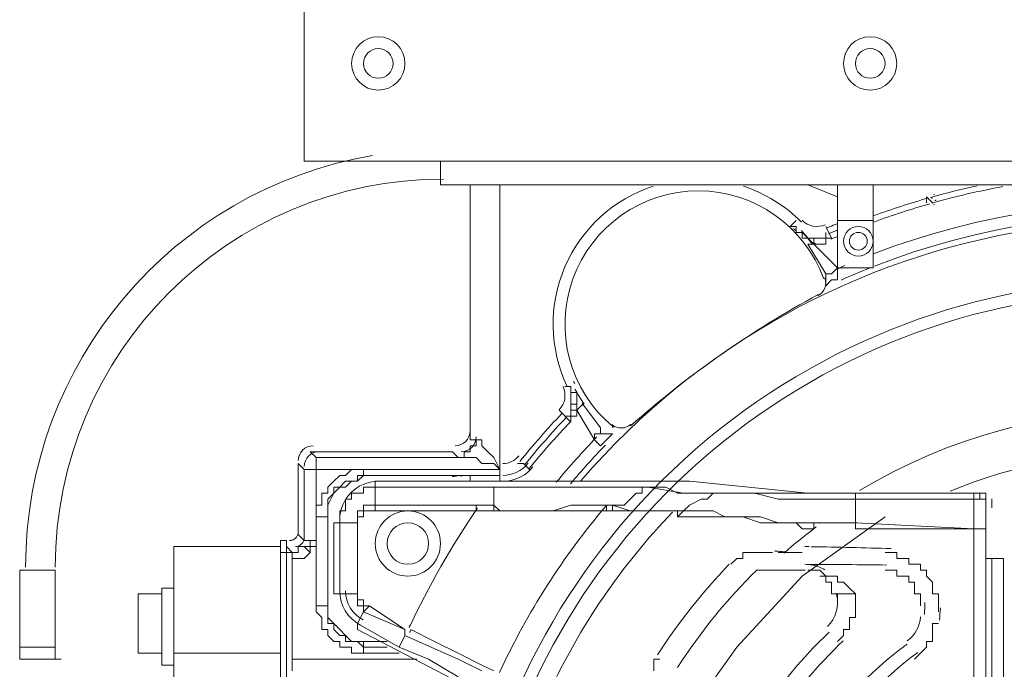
# Model space of a CAD drawing. Header units: millimetres. Extents: x 178516 to 426772, y -178579 to -115871.
# Tile 239 of 256: x 350720 to 351039, y -131538 to -131328. Entities that reach past the tile are written whole.
import ezdxf

# ---------------------------------------------------------------- set-up
doc = ezdxf.new("R2010")
doc.units = ezdxf.units.MM
doc.header["$MEASUREMENT"] = 0
doc.layers.get('0').update_dxf_attribs({"color": 252, "lineweight": 5})
doc.layers.add('Nowe_820-G Rysunki Obrazki_Nr_pióra__181', color=252, linetype='Continuous', lineweight=5)

# ---------------------------------------------------------------- blocks, each defined once
blk = doc.blocks.new('podkład 20251118')
at = {"layer": 'Nowe_820-G Rysunki Obrazki_Nr_pióra__181', "color": 252, "linetype": 'Continuous', "lineweight": 5}
for p, q in [((350812.23, -131373.44), (350812.23, -131313.92)), ((350812.23, -131373.44), (351357.51, -131373.44)), ((350856.39, -131381.12), (350856.39, -131373.44)), ((351313.35, -131381.12), (350856.39, -131381.12)), ((350865.99, -131408), (350865.99, -131381.12)), ((350865.99, -131463.68), (350865.99, -131381.12)), ((350875.59, -131477.12), (350875.59, -131381.12)), ((350985.03, -131384.96), (350975.43, -131381.12)), ((350985.03, -131381.12), (350985.03, -131408)), ((350996.55, -131381.12), (350996.55, -131408)), ((351013.83, -131384.96), (351015.75, -131386.88)), ((351015.75, -131386.88), (351013.83, -131384.96)), ((351013.83, -131384.96), (351013.83, -131386.88)), ((351016.41, -131387.41), (351016.07, -131387.51)), ((350969.67, -131394.56), (350971.59, -131392.64)), ((350971.59, -131394.56), (350969.67, -131394.56)), ((350971.59, -131396.48), (350971.59, -131394.56)), ((350981.19, -131394.56), (350983.11, -131398.4)), ((350985.03, -131392.64), (350996.55, -131392.64)), ((350985.03, -131392.64), (350996.55, -131392.64)), ((350971.59, -131396.48), (350973.51, -131396.48)), ((350971.59, -131396.48), (350973.51, -131396.48)), ((350973.51, -131396.48), (350971.59, -131396.48)), ((350973.51, -131396.48), (350973.51, -131398.4)), ((350973.51, -131396.48), (350973.51, -131398.4)), ((350975.43, -131398.4), (350973.51, -131396.48)), ((350973.51, -131398.4), (350975.43, -131398.4)), ((350973.51, -131398.4), (350977.35, -131398.4)), ((350975.43, -131398.4), (350977.35, -131400.32)), ((350977.35, -131398.4), (350975.43, -131398.4)), ((350977.35, -131398.4), (350977.35, -131400.32)), ((350977.35, -131398.4), (350977.35, -131400.32)), ((350981.19, -131398.4), (350977.35, -131398.4)), ((350981.19, -131396.48), (350981.19, -131398.4)), ((350981.19, -131400.32), (350981.19, -131398.4)), ((350981.19, -131398.4), (350983.11, -131398.4)), ((350977.35, -131400.32), (350975.43, -131400.32)), ((350981.19, -131409.92), (350975.43, -131400.32)), ((350985.03, -131408), (350977.35, -131400.32)), ((350977.35, -131400.32), (350981.19, -131400.32)), ((350865.99, -131423.36), (350865.99, -131408)), ((350985.03, -131408), (350983.11, -131409.92)), ((350985.03, -131408), (350985.03, -131411.84)), ((350985.03, -131408), (350996.55, -131408)), ((350983.11, -131409.92), (350981.19, -131409.92)), ((350981.19, -131409.92), (350981.19, -131413.76)), ((350981.19, -131413.76), (350983.11, -131411.84)), ((350983.11, -131411.84), (350985.03, -131411.84)), ((350865.99, -131461.76), (350865.99, -131423.36)), ((350898.63, -131446.4), (350896.71, -131446.4)), ((350898.63, -131446.4), (350898.63, -131448.32)), ((350898.63, -131452.16), (350898.63, -131446.4)), ((350898.63, -131446.4), (350898.63, -131452.16)), ((350898.63, -131448.32), (350900.55, -131448.32)), ((350900.55, -131448.32), (350900.55, -131454.08)), ((350900.55, -131452.16), (350898.63, -131452.16)), ((350898.63, -131452.16), (350898.63, -131456)), ((350900.55, -131454.08), (350902.47, -131452.16)), ((350900.55, -131454.08), (350900.55, -131452.16)), ((350902.47, -131452.16), (350908.23, -131459.84)), ((350898.63, -131457.92), (350894.79, -131454.08)), ((350898.63, -131456), (350896.71, -131456)), ((350900.55, -131454.08), (350898.63, -131454.08)), ((350900.55, -131456), (350898.63, -131456)), ((350898.63, -131456), (350898.63, -131457.92)), ((350900.55, -131454.08), (350906.31, -131463.68)), ((350900.55, -131454.08), (350900.55, -131456)), ((350865.99, -131463.68), (350865.99, -131461.76)), ((350906.31, -131463.68), (350906.31, -131461.76)), ((350906.31, -131461.76), (350908.23, -131461.76)), ((350908.23, -131461.76), (350908.23, -131459.84)), ((350908.23, -131461.76), (350908.23, -131459.84)), ((350912.07, -131461.76), (350908.23, -131461.76)), ((350910.15, -131463.68), (350912.07, -131461.76)), ((350867.91, -131463.68), (350865.99, -131463.68)), ((350867.91, -131465.6), (350865.99, -131465.6)), ((350865.99, -131465.6), (350865.99, -131467.52)), ((350867.91, -131463.68), (350867.91, -131465.6)), ((350869.83, -131463.68), (350867.91, -131463.68)), ((350869.83, -131465.6), (350869.83, -131463.68)), ((350871.75, -131467.52), (350869.83, -131465.6)), ((350906.31, -131463.68), (350908.23, -131465.6)), ((350908.23, -131465.6), (350910.15, -131463.68)), ((350814.15, -131467.52), (350816.07, -131469.44)), ((350814.15, -131467.52), (350860.23, -131467.52)), ((350862.15, -131469.44), (350860.23, -131467.52)), ((350865.99, -131467.52), (350864.07, -131467.52)), ((350864.07, -131467.52), (350864.07, -131469.44)), ((350873.67, -131469.44), (350871.75, -131467.52)), ((350810.31, -131471.36), (350810.31, -131494.4)), ((350810.31, -131471.36), (350812.23, -131473.28)), ((350816.07, -131469.44), (350816.07, -131473.28)), ((350816.07, -131469.44), (350862.15, -131469.44)), ((350864.07, -131469.44), (350862.15, -131469.44)), ((350864.07, -131469.44), (350862.15, -131469.44)), ((350865.99, -131469.44), (350864.07, -131469.44)), ((350867.91, -131469.44), (350865.99, -131469.44)), ((350869.83, -131471.36), (350867.91, -131469.44)), ((350873.67, -131471.36), (350869.83, -131471.36)), ((350875.59, -131473.28), (350873.67, -131469.44)), ((350875.59, -131473.28), (350873.67, -131471.36)), ((350883.27, -131471.36), (350881.35, -131471.36)), ((350885.19, -131473.28), (350883.27, -131471.36)), ((350812.23, -131496.32), (350812.23, -131473.28)), ((350812.23, -131473.28), (350816.07, -131473.28)), ((350816.07, -131517.44), (350816.07, -131473.28)), ((350875.59, -131473.28), (350816.07, -131473.28)), ((350821.83, -131477.12), (350823.75, -131475.2)), ((350823.75, -131475.2), (350825.67, -131475.2)), ((350825.67, -131475.2), (350827.59, -131473.28)), ((350827.59, -131473.28), (350829.51, -131473.28)), ((350829.51, -131473.28), (350831.43, -131473.28)), ((350829.51, -131477.12), (350829.51, -131475.2)), ((350829.51, -131475.2), (350831.43, -131475.2)), ((350831.43, -131475.2), (350829.51, -131477.12)), ((350831.43, -131475.2), (350831.43, -131473.28)), ((350831.43, -131473.28), (350875.59, -131473.28)), ((350831.43, -131475.2), (350860.23, -131475.2)), ((350831.43, -131475.2), (350864.07, -131475.2)), ((350866.87, -131473.28), (350865.82, -131473.28)), ((350865.99, -131477.12), (350865.99, -131475.2)), ((350875.59, -131475.2), (350865.99, -131475.2)), ((350819.91, -131479.04), (350821.83, -131477.12)), ((350823.75, -131479.04), (350825.67, -131477.12)), ((350825.67, -131477.12), (350827.59, -131477.12)), ((350827.59, -131477.12), (350825.67, -131479.04)), ((350827.59, -131477.12), (350829.51, -131477.12)), ((350829.51, -131477.12), (350827.59, -131477.12)), ((350835.27, -131477.12), (350835.27, -131479.04)), ((350925.51, -131477.12), (350835.27, -131477.12)), ((350937.03, -131477.12), (350925.51, -131477.12)), ((350937.03, -131477.12), (350975.43, -131480.96)), ((350817.99, -131484.8), (350817.99, -131480.96)), ((350817.99, -131480.96), (350819.91, -131480.96)), ((350819.91, -131480.96), (350819.91, -131479.04)), ((350819.91, -131482.88), (350821.83, -131480.96)), ((350821.83, -131480.96), (350819.91, -131484.8)), ((350821.83, -131480.96), (350821.83, -131479.04)), ((350821.83, -131479.04), (350823.75, -131479.04)), ((350823.75, -131479.04), (350821.83, -131480.96)), ((350825.67, -131479.04), (350823.75, -131479.04)), ((350827.59, -131482.88), (350827.59, -131480.96)), ((350827.59, -131480.96), (350829.51, -131480.96)), ((350829.51, -131480.96), (350831.43, -131480.96)), ((350831.43, -131480.96), (350831.43, -131479.04)), ((350831.43, -131479.04), (350833.35, -131479.04)), ((350833.35, -131479.04), (350835.27, -131479.04)), ((350835.27, -131484.8), (350835.27, -131479.04)), ((350873.67, -131479.04), (350835.27, -131479.04)), ((350923.59, -131479.04), (350835.27, -131479.04)), ((350873.67, -131484.8), (350873.67, -131479.04)), ((350923.59, -131479.04), (350873.67, -131479.04)), ((350917.83, -131482.88), (350919.75, -131480.96)), ((350919.75, -131480.96), (350921.67, -131480.96)), ((350921.67, -131480.96), (350921.67, -131479.04)), ((350921.67, -131479.04), (350923.59, -131479.04)), ((350923.59, -131479.04), (350929.35, -131479.04)), ((350935.11, -131480.96), (350923.59, -131479.04)), ((350929.35, -131479.04), (350933.19, -131480.96)), ((350933.19, -131480.96), (350938.95, -131480.96)), ((351029.19, -131480.96), (350935.11, -131480.96)), ((350938.95, -131480.96), (350946.63, -131480.96)), ((350942.79, -131482.88), (350944.71, -131480.96)), ((350944.71, -131480.96), (350946.63, -131480.96)), ((350946.63, -131480.96), (350948.55, -131480.96)), ((350948.55, -131480.96), (350950.47, -131480.96)), ((350950.47, -131480.96), (350954.31, -131480.96)), ((350954.31, -131480.96), (350958.15, -131480.96)), ((350958.15, -131480.96), (350965.83, -131482.88)), ((350975.43, -131480.96), (351033.03, -131480.96)), ((350990.79, -131482.88), (350990.79, -131480.96)), ((351031.11, -131480.96), (351029.19, -131480.96)), ((351029.19, -131482.88), (351029.19, -131480.96)), ((351030.31, -131480.96), (351030.15, -131480.96)), ((351031.11, -131480.96), (351031.11, -131482.88)), ((351031.11, -131482.88), (351031.11, -131480.96)), ((351033.03, -131480.96), (351033.03, -131484.8)), ((350816.07, -131488.64), (350816.07, -131484.8)), ((350816.07, -131484.8), (350817.99, -131484.8)), ((350819.91, -131488.64), (350819.91, -131482.88)), ((350819.91, -131484.8), (350819.91, -131486.72)), ((350825.67, -131484.8), (350825.67, -131482.88)), ((350825.67, -131482.88), (350827.59, -131482.88)), ((350825.67, -131486.72), (350825.67, -131484.8)), ((350835.27, -131484.8), (350831.43, -131484.8)), ((350831.43, -131484.8), (350831.43, -131486.72)), ((350835.27, -131484.8), (350835.27, -131486.72)), ((350867.91, -131484.8), (350835.27, -131484.8)), ((350867.91, -131484.8), (350867.91, -131486.72)), ((350867.91, -131484.8), (350873.67, -131484.8)), ((350873.67, -131484.8), (350875.59, -131486.72)), ((350873.67, -131484.8), (350873.67, -131486.72)), ((350892.87, -131486.72), (350898.63, -131484.8)), ((350898.63, -131484.8), (350902.47, -131484.8)), ((350902.47, -131484.8), (350906.31, -131484.8)), ((350906.31, -131484.8), (350908.23, -131484.8)), ((350908.23, -131484.8), (350910.15, -131484.8)), ((350910.15, -131484.8), (350912.07, -131484.8)), ((350910.15, -131484.8), (350910.15, -131486.72)), ((350917.83, -131486.72), (350912.07, -131484.8)), ((350912.07, -131484.8), (350915.91, -131484.8)), ((350912.07, -131484.8), (350912.07, -131486.72)), ((350915.91, -131484.8), (350917.83, -131482.88)), ((350935.11, -131486.72), (350937.03, -131484.8)), ((350937.03, -131484.8), (350940.87, -131482.88)), ((350940.87, -131482.88), (350942.79, -131482.88)), ((350965.83, -131482.88), (350971.59, -131482.88)), ((350971.59, -131482.88), (350977.35, -131482.88)), ((350977.35, -131482.88), (350990.79, -131482.88)), ((350990.79, -131490.56), (350990.79, -131482.88)), ((350990.79, -131482.88), (351029.19, -131482.88)), ((351029.19, -131482.88), (351029.19, -131492.48)), ((351031.11, -131482.88), (351029.19, -131482.88)), ((351033.03, -131482.88), (351029.19, -131482.88)), ((351033.03, -131482.88), (351031.11, -131482.88)), ((351033.03, -131484.8), (351033.03, -131482.88)), ((351033.03, -131484.8), (351033.03, -131482.88)), ((351033.03, -131484.8), (351033.03, -131492.48)), ((351034.95, -131482.74), (351034.95, -131485.76)), ((350819.91, -131486.72), (350819.91, -131488.64)), ((350823.75, -131488.64), (350823.75, -131486.72)), ((350823.75, -131486.72), (350825.67, -131486.72)), ((350831.43, -131486.72), (350829.51, -131486.72)), ((350829.51, -131486.72), (350829.51, -131488.64)), ((350831.43, -131488.64), (350831.43, -131486.72)), ((350831.43, -131486.72), (350833.35, -131486.72)), ((350833.35, -131486.72), (350835.27, -131486.72)), ((350867.91, -131486.72), (350835.27, -131486.72)), ((350867.91, -131486.72), (350873.67, -131486.72)), ((350873.67, -131486.72), (350910.15, -131486.72)), ((350875.59, -131486.72), (350892.87, -131486.72)), ((350910.15, -131486.72), (350912.07, -131486.72)), ((350912.07, -131486.72), (350931.27, -131486.72)), ((350935.11, -131486.72), (350917.83, -131486.72)), ((350931.27, -131486.72), (350933.19, -131486.72)), ((350933.19, -131486.72), (350933.19, -131488.64)), ((350935.11, -131486.72), (350933.19, -131488.64)), ((350938.95, -131486.72), (350935.11, -131486.72)), ((350944.71, -131486.72), (350938.95, -131486.72)), ((350948.55, -131488.64), (350944.71, -131486.72)), ((351033.03, -131486.72), (351033.03, -131498.24)), ((350819.91, -131488.64), (350816.07, -131488.64)), ((350819.91, -131488.64), (350819.91, -131517.44)), ((350819.91, -131517.44), (350819.91, -131488.64)), ((350821.83, -131513.6), (350821.83, -131490.56)), ((350821.83, -131490.56), (350823.75, -131490.56)), ((350823.75, -131490.56), (350823.75, -131488.64)), ((350829.51, -131490.56), (350823.75, -131490.56)), ((350823.75, -131513.6), (350823.75, -131490.56)), ((350829.51, -131488.64), (350829.51, -131490.56)), ((350829.51, -131490.56), (350829.51, -131488.64)), ((350829.51, -131488.64), (350831.43, -131488.64)), ((350829.51, -131490.56), (350829.51, -131513.6)), ((350829.51, -131513.6), (350829.51, -131490.56)), ((350933.19, -131488.64), (350954.31, -131488.64)), ((350960.07, -131488.64), (350948.55, -131488.64)), ((350954.31, -131488.64), (350960.07, -131490.56)), ((350965.83, -131490.56), (350960.07, -131488.64)), ((350960.07, -131490.56), (350971.59, -131490.56)), ((350990.79, -131490.56), (350965.83, -131490.56)), ((350971.59, -131490.56), (350973.51, -131492.48)), ((351000.39, -131488.64), (350973.51, -131507.84)), ((350977.35, -131490.56), (350977.35, -131492.48)), ((350990.79, -131490.56), (350990.79, -131492.48)), ((350990.79, -131490.56), (351029.19, -131492.48)), ((350812.23, -131496.32), (350810.31, -131494.4)), ((350973.51, -131492.48), (350977.35, -131492.48)), ((351029.19, -131492.48), (350990.79, -131492.48)), ((351029.19, -131557.76), (351029.19, -131492.48)), ((351029.19, -131492.48), (351033.03, -131492.48)), ((351029.19, -131492.48), (351033.03, -131492.48)), ((351033.03, -131557.76), (351033.03, -131492.48)), ((350804.55, -131496.32), (350804.55, -131542.4)), ((350806.47, -131496.32), (350804.55, -131496.32)), ((350806.47, -131496.32), (350806.47, -131540.48)), ((350816.07, -131496.32), (350812.23, -131496.32)), ((350816.07, -131496.32), (350814.15, -131496.32)), ((350814.15, -131496.32), (350814.15, -131498.24)), ((350816.07, -131498.24), (350816.07, -131496.32)), ((350769.99, -131498.24), (350769.99, -131540.48)), ((350804.55, -131498.24), (350769.99, -131498.24)), ((350806.47, -131500.16), (350804.55, -131500.16)), ((350808.39, -131500.16), (350806.47, -131498.24)), ((350806.47, -131500.16), (350808.39, -131500.16)), ((350808.39, -131500.16), (350806.47, -131500.16)), ((350808.39, -131500.16), (350808.39, -131502.08)), ((350810.31, -131500.16), (350808.39, -131500.16)), ((350808.39, -131502.08), (350808.39, -131500.16)), ((350812.23, -131498.24), (350810.31, -131498.24)), ((350810.31, -131498.24), (350810.31, -131500.16)), ((350812.23, -131498.24), (350814.15, -131500.16)), ((350814.15, -131498.24), (350812.23, -131498.24)), ((350812.23, -131502.08), (350814.15, -131500.16)), ((350814.15, -131500.16), (350814.15, -131498.24)), ((350814.15, -131498.24), (350816.07, -131498.24)), ((350963.91, -131500.16), (350954.31, -131500.16)), ((350954.31, -131500.16), (350954.31, -131502.08)), ((350973.51, -131500.16), (350965.83, -131500.16)), ((351002.31, -131500.16), (351000.39, -131500.16)), ((351004.23, -131500.16), (351002.31, -131500.16)), ((351004.23, -131502.08), (351004.23, -131500.16)), ((351033.03, -131502.08), (351033.03, -131498.24)), ((350808.39, -131502.08), (350808.39, -131534.72)), ((350808.39, -131502.08), (350812.23, -131502.08)), ((350952.39, -131502.08), (350950.47, -131504)), ((350954.31, -131502.08), (350952.39, -131502.08)), ((351006.15, -131502.08), (351004.23, -131502.08)), ((351008.07, -131502.08), (351006.15, -131502.08)), ((351008.07, -131504), (351008.07, -131502.08)), ((351009.99, -131504), (351008.07, -131504)), ((351011.91, -131504), (351009.99, -131504)), ((351011.91, -131505.92), (351011.91, -131504)), ((351034.95, -131502.08), (351033.03, -131502.08)), ((351034.95, -131502.08), (351034.95, -131768.96)), ((351038.79, -131502.08), (351034.95, -131502.08)), ((351038.79, -131502.08), (351038.79, -131770.88)), ((350720.07, -131505.92), (350720.07, -131530.88)), ((350720.07, -131505.92), (350731.59, -131505.92)), ((350731.59, -131505.92), (350731.59, -131530.88)), ((350973.51, -131505.92), (350965.83, -131505.92)), ((350977.35, -131505.92), (350975.43, -131505.92)), ((350979.27, -131505.92), (350977.35, -131505.92)), ((350981.19, -131507.84), (350979.27, -131505.92)), ((351002.31, -131505.92), (351000.39, -131505.92)), ((351004.23, -131505.92), (351002.31, -131505.92)), ((351004.23, -131507.84), (351004.23, -131505.92)), ((351013.83, -131505.92), (351011.91, -131505.92)), ((351013.83, -131507.84), (351013.83, -131505.92)), ((350973.51, -131507.84), (350952.39, -131530.88)), ((350979.27, -131507.84), (350981.19, -131507.84)), ((350983.11, -131507.84), (350981.19, -131507.84)), ((350981.19, -131507.84), (350981.19, -131509.76)), ((350981.19, -131509.76), (350983.11, -131509.76)), ((350985.03, -131507.84), (350983.11, -131507.84)), ((350983.11, -131509.76), (350983.11, -131511.68)), ((350985.03, -131509.76), (350985.03, -131507.84)), ((350986.95, -131509.76), (350985.03, -131509.76)), ((350988.87, -131511.68), (350986.95, -131509.76)), ((351006.15, -131507.84), (351004.23, -131507.84)), ((351008.07, -131507.84), (351006.15, -131507.84)), ((351008.07, -131509.76), (351008.07, -131507.84)), ((351009.99, -131509.76), (351008.07, -131509.76)), ((351009.99, -131513.6), (351009.99, -131509.76)), ((351015.75, -131509.76), (351013.83, -131507.84)), ((351015.75, -131513.6), (351015.75, -131509.76)), ((350758.47, -131532.8), (350758.47, -131513.6)), ((350766.15, -131513.6), (350758.47, -131513.6)), ((350766.15, -131536.64), (350766.15, -131511.68)), ((350769.99, -131511.68), (350766.15, -131511.68)), ((350766.15, -131532.8), (350766.15, -131513.6)), ((350821.83, -131513.6), (350823.75, -131513.6)), ((350829.51, -131513.6), (350823.75, -131513.6)), ((350829.51, -131513.6), (350829.51, -131517.44)), ((350829.51, -131515.52), (350829.51, -131513.6)), ((350983.11, -131511.68), (350983.11, -131513.6)), ((350983.11, -131513.6), (350985.03, -131513.6)), ((350985.03, -131515.52), (350985.03, -131513.6)), ((350985.03, -131513.6), (350990.79, -131513.6)), ((350985.03, -131513.6), (350985.03, -131515.52)), ((350990.79, -131513.6), (350988.87, -131511.68)), ((350990.79, -131515.52), (350990.79, -131513.6)), ((351011.91, -131513.6), (351009.99, -131513.6)), ((351011.91, -131517.44), (351011.91, -131513.6)), ((351017.67, -131513.6), (351015.75, -131513.6)), ((351017.67, -131519.36), (351017.67, -131513.6)), ((350831.43, -131515.52), (350829.51, -131515.52)), ((350831.43, -131517.44), (350831.43, -131515.52)), ((350990.79, -131517.44), (350990.79, -131515.52)), ((350819.91, -131517.44), (350816.07, -131517.44)), ((350816.07, -131519.36), (350816.07, -131517.44)), ((350817.99, -131521.28), (350816.07, -131519.36)), ((350819.91, -131519.36), (350819.91, -131517.44)), ((350819.91, -131517.44), (350819.91, -131521.28)), ((350819.91, -131521.28), (350819.91, -131519.36)), ((350829.51, -131517.44), (350831.43, -131517.44)), ((350831.43, -131519.36), (350829.51, -131523.2)), ((350831.43, -131519.36), (350833.35, -131517.44)), ((350831.43, -131517.44), (350831.43, -131519.36)), ((350833.35, -131517.44), (350831.43, -131517.44)), ((350831.43, -131519.36), (350844.87, -131525.12)), ((350844.87, -131525.12), (350833.35, -131517.44)), ((350990.79, -131519.36), (350990.79, -131517.44)), ((350990.79, -131521.28), (350990.79, -131519.36)), ((350817.99, -131523.2), (350817.99, -131521.28)), ((350817.99, -131525.12), (350817.99, -131523.2)), ((350819.91, -131523.2), (350819.91, -131521.28)), ((350819.91, -131521.28), (350821.83, -131523.2)), ((350821.83, -131523.2), (350819.91, -131523.2)), ((350821.83, -131525.12), (350821.83, -131523.2)), ((350821.83, -131523.2), (350823.75, -131525.12)), ((350842.95, -131530.88), (350829.51, -131523.2)), ((350829.51, -131523.2), (350829.51, -131525.12)), ((350988.87, -131523.2), (350988.87, -131521.28)), ((350988.87, -131521.28), (350990.79, -131521.28)), ((350988.87, -131525.12), (350988.87, -131523.2)), ((351015.75, -131525.12), (351015.75, -131523.2)), ((351015.75, -131523.2), (351017.67, -131523.2)), ((350819.91, -131525.12), (350817.99, -131525.12)), ((350819.91, -131527.04), (350819.91, -131525.12)), ((350823.75, -131527.04), (350821.83, -131525.12)), ((350823.75, -131525.12), (350825.67, -131527.04)), ((350829.51, -131525.12), (350877.51, -131550.08)), ((350844.87, -131525.12), (350844.87, -131527.04)), ((350846.84, -131525.08), (350846.31, -131526.13)), ((350854.47, -131528.96), (350846.79, -131525.12)), ((350986.95, -131527.04), (350986.95, -131525.12)), ((350986.95, -131525.12), (350988.87, -131525.12)), ((351015.75, -131527.04), (351015.75, -131525.12)), ((350821.83, -131528.96), (350819.91, -131527.04)), ((350823.75, -131528.96), (350821.83, -131528.96)), ((350825.67, -131527.04), (350823.75, -131527.04)), ((350823.75, -131530.88), (350823.75, -131528.96)), ((350825.67, -131528.96), (350825.67, -131527.04)), ((350825.67, -131527.04), (350827.59, -131528.96)), ((350829.51, -131528.96), (350825.67, -131528.96)), ((350827.59, -131528.96), (350829.51, -131528.96)), ((350831.43, -131530.88), (350829.51, -131528.96)), ((350829.51, -131528.96), (350831.43, -131528.96)), ((350831.43, -131530.88), (350831.43, -131528.96)), ((350839.11, -131528.96), (350831.43, -131528.96)), ((350844.87, -131527.04), (350842.95, -131530.88)), ((350844.87, -131527.04), (350862.15, -131534.72)), ((350862.15, -131532.8), (350854.47, -131528.96)), ((350985.03, -131528.96), (350986.95, -131527.04)), ((351013.83, -131530.88), (351013.83, -131528.96)), ((351013.83, -131528.96), (351015.75, -131528.96)), ((351015.75, -131528.96), (351015.75, -131527.04)), ((350720.07, -131530.88), (350720.07, -131534.72)), ((350720.07, -131530.88), (350731.59, -131530.88)), ((350731.59, -131530.88), (350731.59, -131534.72)), ((350758.47, -131532.8), (350760.39, -131532.8)), ((350766.15, -131532.8), (350760.39, -131532.8)), ((350804.55, -131532.8), (350769.99, -131532.8)), ((350827.59, -131530.88), (350823.75, -131530.88)), ((350827.59, -131532.8), (350827.59, -131530.88)), ((350831.43, -131532.8), (350827.59, -131532.8)), ((350831.43, -131530.88), (350831.43, -131532.8)), ((350839.11, -131530.88), (350831.43, -131530.88)), ((350842.95, -131532.8), (350831.43, -131532.8)), ((350852.55, -131534.72), (350842.95, -131530.88)), ((350869.83, -131536.64), (350862.15, -131532.8)), ((350952.39, -131530.88), (350933.19, -131557.76)), ((351009.99, -131534.72), (351011.91, -131532.8)), ((351011.91, -131532.8), (351013.83, -131530.88)), ((350720.07, -131534.72), (350733.51, -131534.72)), ((350731.59, -131534.72), (350720.07, -131534.72)), ((350848.71, -131534.72), (350808.39, -131534.72)), ((350808.39, -131538.56), (350808.39, -131534.72)), ((350862.15, -131540.48), (350852.55, -131534.72)), ((350862.15, -131534.72), (350869.83, -131538.56)), ((350927.43, -131534.72), (350925.51, -131534.72)), ((350925.51, -131534.72), (350925.51, -131538.56)), ((350769.99, -131536.64), (350766.15, -131536.64)), ((350873.67, -131538.56), (350869.83, -131536.64))]:
    blk.add_line(p, q, dxfattribs=at)
for centre, radius, start, end in [((350836.23, -131341.76), 8.64, 90, 180), ((350836.23, -131341.76), 8.64, 0, 90), ((350995.59, -131341.76), 8.64, 90, 180), ((350995.59, -131341.76), 8.64, 0, 90), ((350836.24, -131341.77), 4.8, 90.0462, 179.9538), ((350836.24, -131341.77), 4.8, 90.0462, 179.9538), ((350836.23, -131341.77), 4.8, 0.0462, 89.9538), ((350836.23, -131341.77), 4.8, 0.0462, 89.9538), ((350995.6, -131341.77), 4.8, 90.0462, 179.9538), ((350995.6, -131341.77), 4.8, 90.0462, 179.9538), ((350995.59, -131341.77), 4.8, 0.0462, 89.9538), ((350995.59, -131341.77), 4.8, 0.0462, 89.9538), ((350836.23, -131341.76), 8.64, 180, 270), ((350836.24, -131341.76), 4.8, 180.0462, 269.9538), ((350836.24, -131341.76), 4.8, 180.0462, 269.9538), ((350836.23, -131341.76), 8.64, 270, 0), ((350836.23, -131341.76), 4.8, 270.0462, 359.9538), ((350836.23, -131341.76), 4.8, 270.0462, 359.9538), ((350995.59, -131341.76), 8.64, 180, 270), ((350995.6, -131341.76), 4.8, 180.0462, 269.9538), ((350995.6, -131341.76), 4.8, 180.0462, 269.9538), ((350995.59, -131341.76), 8.64, 270, 0), ((350995.59, -131341.76), 4.8, 270.0462, 359.9538), ((350995.59, -131341.76), 4.8, 270.0462, 359.9538), ((350857.34, -131504.96), 135.35, 99.7763, 180.0029), ((350857.35, -131504.96), 125.76, 90, 180), ((350939.91, -131426.25), 47.04, 108.0513, 156.6934), ((350939.87, -131426.32), 47.12, 44.7001, 71.9115), ((351083.9, -131628.55), 252.92, 102.2479, 105.7674), ((351084.78, -131631.17), 253.77, 100.4933, 105.8001), ((350939.9, -131426.23), 43.19, 89.9603, 160.0449), ((350939.9, -131426.26), 43.22, 19.9172, 89.9655), ((351090.03, -131648.35), 273.66, 106.0391, 109.9246), ((351014.54, -131382.11), 3.46, 284.6047, 287.9157), ((351016.67, -131388.7), 3.46, 104.6047, 107.9157), ((351018.74, -131393.67), 9.74, 105.503, 105.8787), ((351015.57, -131382.06), 2.3, 284.2488, 291.87), ((351015.29, -131381.26), 5.07, 284.4681, 286.8164), ((351018.22, -131390.96), 5.07, 104.4681, 106.8164), ((351086.81, -131638.59), 261.46, 105.9531, 110.1619), ((351085.84, -131635.5), 248.61, 59.9771, 111.0082), ((351085.82, -131635.66), 244.94, 61.2209, 111.2604), ((351085.84, -131635.51), 242.87, 59.1903, 139.2316), ((350976.6, -131389.8), 7.97, 223.1755, 229.6887), ((350978.31, -131387.82), 6.74, 224.8644, 293.5558), ((350852.18, -131091.42), 330.07, 293.0416, 293.2346), ((351036.79, -131520.49), 137.03, 112.2571, 113.3901), ((350991.76, -131399.37), 4.8, 90.0462, 179.9538), ((350991.75, -131399.37), 4.8, 0.0462, 89.9538), ((350939.58, -131426.63), 45.62, 35.1623, 42.3574), ((350910.04, -131225.15), 186.29, 292.7682, 293.2092), ((351019.99, -131481.48), 90.71, 112.8649, 114.1322), ((351056.87, -131567.57), 186.29, 112.7682, 113.2092), ((350991.75, -131399.37), 2.88, 90.0469, 179.9531), ((350991.75, -131399.37), 2.88, 0.0469, 89.9531), ((350980.67, -131388.47), 11.93, 251.5359, 256.5733), ((350991.76, -131399.36), 4.8, 180.0462, 269.9538), ((350991.75, -131399.36), 2.88, 180.0469, 269.9531), ((350991.75, -131399.36), 4.8, 270.0462, 359.9538), ((350991.75, -131399.36), 2.88, 270.0469, 359.9531), ((350939.88, -131426.24), 47.01, 156.684, 205.3511), ((351069.23, -131595.18), 205.02, 113.5441, 114.3809), ((351088.13, -131640.61), 250.38, 111.7191, 114.0361), ((350939.9, -131426.24), 43.19, 160.0369, 230.1069), ((350976.39, -131412.81), 4.8, 298.4928, 19.9155), ((351085.83, -131635.55), 223.71, 45.1406, 124.6006), ((351134.64, -131703.83), 326.8, 118.4825, 131.5279), ((351085.84, -131635.52), 219.84, 45.7797, 125.0887), ((350890, -131449.29), 6.72, 316.3406, 25.2502), ((350892.66, -131448.15), 7.66, 19.5524, 26.3118), ((350939.47, -131426.37), 44.68, 207.8401, 215.186), ((351085.84, -131635.52), 223.68, 124.6087, 204.0729), ((350878.27, -131450.15), 24.24, 354.3685, 356.8341), ((351085.8, -131635.51), 219.81, 125.0821, 204.4014), ((351089.94, -131638.96), 267.42, 136.5825, 141.0122), ((351085.83, -131635.53), 181.44, 58.4728, 121.0799), ((351088.06, -131637.53), 263.16, 136.5302, 140.997), ((351083.36, -131633.26), 254.89, 136.4981, 141.0793), ((350914.95, -131455.06), 4.78, 230.0296, 311.7287), ((350911.16, -131456.98), 2.85, 288.1064, 301.2473), ((350861.19, -131460.8), 4.8, 314.9801, 359.9338), ((350815.12, -131470.41), 4.8, 90.0662, 135.0199), ((350861.19, -131460.8), 4.8, 270.0662, 315.0199), ((350863.12, -131462.74), 4.79, 270.0465, 359.9535), ((351082.65, -131632.84), 244.48, 135.9062, 140.5336), ((351083.72, -131633.46), 241.86, 135.9767, 139.9926), ((350815.12, -131470.41), 4.8, 134.9801, 179.9338), ((350817.05, -131472.34), 4.82, 90.3931, 179.6069), ((350876.55, -131464.63), 6.73, 270.0004, 321.0078), ((351085.83, -131635.53), 168.01, 67.4845, 112.5155), ((350876.56, -131464.66), 10.54, 269.9706, 321.0861), ((350867.03, -131541.84), 66.64, 94.3813, 95.9145), ((350868.06, -131553.97), 78.79, 91.541, 93.964), ((350876.5, -131464.55), 12.58, 276.149, 320.9191), ((350836.23, -131489.6), 12.48, 90, 180), ((350845.83, -131497.28), 10.56, 90, 180), ((350845.83, -131497.28), 10.56, 0, 90), ((351088.85, -131637.18), 267.44, 145.5333, 155.1043), ((351085.9, -131635.52), 231.42, 139.4826, 155.3572), ((351085.74, -131635.46), 213.97, 136.1001, 155.202), ((350845.83, -131497.28), 6.72, 90, 180), ((350845.83, -131497.28), 6.72, 0, 90), ((350986.07, -131805.47), 314.9, 88.7248, 91.2752), ((350807.43, -131493.44), 2.88, 284.8816, 359.9176), ((351087.57, -131637.7), 182.31, 126.8912, 131.111), ((350807.49, -131494.75), 1.58, 267.7523, 281.775), ((350807.76, -131495), 1.29, 272.3414, 288.2683), ((350809.37, -131495.38), 2.87, 270.0474, 359.9526), ((350845.83, -131497.28), 10.56, 180, 270), ((350845.83, -131497.28), 6.72, 180, 270), ((350845.83, -131497.28), 10.56, 270, 360), ((350845.83, -131497.28), 6.72, 270, 360), ((350986.14, -131227.28), 273.26, 265.4686, 265.721), ((350955.86, -131636.04), 136.62, 84.8368, 85.8467), ((350974.54, -131513.54), 15.29, 84.7493, 90.2716), ((350962.03, -132664.98), 1166.75, 88.01922, 89.29167), ((351087.27, -131636.69), 190.96, 135.9805, 147.2205), ((350974.3, -131525.22), 21.22, 86.8199, 89.5435), ((350970.86, -133481.66), 1977.64, 89.12869, 89.8755), ((350974.5, -131516.33), 12.32, 58.7036, 82.2341), ((351085.83, -131635.53), 181.45, 134.3411, 147.282), ((350966.58, -134142.02), 2636.09, 89.82716, 90.17284), ((350836.21, -131512.65), 12.46, 179.9612, 242.332), ((350836.18, -131512.66), 10.51, 179.8196, 242.3385), ((350974.46, -131516.47), 10.57, 313.4569, 14.5821), ((342664.49, -131206.57), 8354.59, 357.848086, 357.874549), ((350856.14, -131506.22), 162.66, 354.408, 355.7939), ((351001.31, -131520.3), 10.6, 306.5112, 356.2186), ((350847.94, -131520.94), 3.33, 239.0843, 245.6237), ((351085.54, -131635.29), 150.35, 133.371, 147.1027), ((351088.72, -131636.34), 148.14, 133.4752, 146.9474), ((351085.75, -131635.41), 131.39, 126.5393, 146.5554), ((351086.1, -131633.85), 126.12, 126.5456, 146.5347)]:
    blk.add_arc(centre, radius, start, end, dxfattribs=at)

msp = doc.modelspace()

# ---------------------------------------------------------------- block references
msp.add_blockref('podkład 20251118', (0, 0))

doc.saveas('drawing.dxf')
